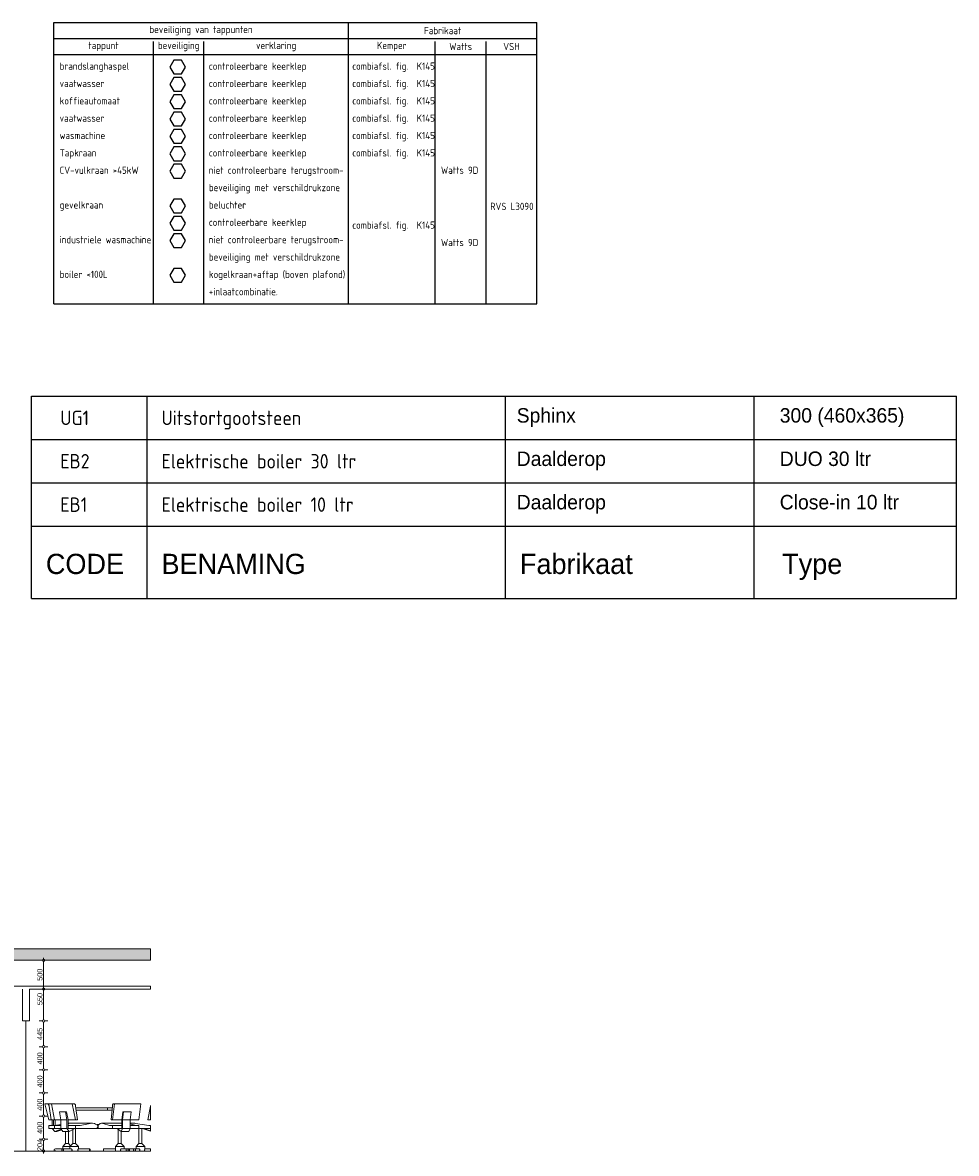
# Model space of a CAD drawing. Header units: millimetres. Extents: x -72189 to 24429, y 115 to 50981.
# Tile 9 of 10: x 8277 to 24429, y 834 to 20384. Entities that reach past the tile are written whole.
import ezdxf
from ezdxf.enums import TextEntityAlignment as Align

# ---------------------------------------------------------------- set-up
doc = ezdxf.new("R2010")
doc.units = ezdxf.units.MM
doc.header["$LTSCALE"] = 100
doc.linetypes.add('2322110', pattern=[10, 5, -1, 1, -1, 1, -1])
doc.linetypes.add('B0704', pattern=[7.5, 5, -2.5])
for name, color, linetype in [('BESTEKCODES', 2, 'Continuous'), ('doorsnede C-C_6_ 00  Bestaand uit pl gr', 7, 'Continuous'), ('doorsnede C-C_6_ 00  Bestaand uit pl gr Doorsnede-arcering', 7, 'Continuous'), ('doorsnede C-C_6_ 22 C Binnenwanden', 7, 'Continuous'), ('doorsnede C-C_6_ 45 Plafond', 7, 'Continuous'), ('doorsnede C-C_6_ 45 Plafond.BST', 7, 'Continuous'), ('doorsnede C-C_6_ 82 Interieur', 7, 'Continuous'), ('doorsnede C-C_6_ T Maatvoering 1_ 50', 7, 'Continuous'), ('SANCODE$0$sancode', 2, 'Continuous'), ('WM531---', 2, 'Continuous')]:
    doc.layers.add(name, color=color, linetype=linetype)
doc.styles.add('BURO-025', font='ISO96.shx', dxfattribs={"height": 250})
doc.styles.add('GENERATED_STYLE_1', font='swiss.ttf', dxfattribs={"width": 0.96})
doc.styles.add('SANCODE$0$BURO-025', font='BUROFONT.shx', dxfattribs={"height": 125})
doc.styles.add('SANCODE$0$BURO-035', font='BUROFONT.shx', dxfattribs={"height": 175})
doc.styles.get("Standard").update_dxf_attribs({"font": 'ARIAL.TTF'})

# ---------------------------------------------------------------- blocks, each defined once
blk = doc.blocks.new('EA-beveiliging')
at = {"color": 3, "linetype": 'Continuous'}
for p, q in [((-1.37, 2.37), (-2.74, 0)), ((1.37, 2.37), (-1.37, 2.37)), ((2.74, 0), (1.37, 2.37)), ((-2.74, 0), (-1.37, -2.37)), ((-1.37, -2.37), (1.37, -2.37)), ((1.37, -2.37), (2.74, 0))]:
    blk.add_line(p, q, dxfattribs=at)
at = {"color": 0, "flags": 2}
blk.add_attdef('EA', text='', height=2.5, dxfattribs=at).set_placement((0, 0), align=Align.MIDDLE)
blk = doc.blocks.new('CA-beveiliging')
at = {"color": 3, "linetype": 'Continuous'}
for p, q in [((-1.37, 2.37), (-2.74, 0)), ((1.37, 2.37), (-1.37, 2.37)), ((2.74, 0), (1.37, 2.37)), ((-2.74, 0), (-1.37, -2.37)), ((-1.37, -2.37), (1.37, -2.37)), ((1.37, -2.37), (2.74, 0))]:
    blk.add_line(p, q, dxfattribs=at)
at = {"color": 0, "flags": 2}
blk.add_attdef('CA', text='', height=2.5, dxfattribs=at).set_placement((0, 0), align=Align.MIDDLE)
blk = doc.blocks.new('DA-beveiliging')
at = {"color": 3, "linetype": 'Continuous'}
for p, q in [((-1.37, 2.37), (-2.74, 0)), ((1.37, 2.37), (-1.37, 2.37)), ((2.74, 0), (1.37, 2.37)), ((-2.74, 0), (-1.37, -2.37)), ((-1.37, -2.37), (1.37, -2.37)), ((1.37, -2.37), (2.74, 0))]:
    blk.add_line(p, q, dxfattribs=at)
at = {"color": 0, "flags": 2}
blk.add_attdef('DA', text='', height=2.5, dxfattribs=at).set_placement((0, 0), align=Align.MIDDLE)

msp = doc.modelspace()

# ---------------------------------------------------------------- hatches: boundary and pattern name
at = {"layer": 'doorsnede C-C_6_ 00  Bestaand uit pl gr Doorsnede-arcering', "linetype": 'Continuous', "lineweight": 0}
msp.add_hatch(color=251, dxfattribs=at).paths.add_polyline_path([(10490, 4373), (259, 4373), (259, 4173), (10490, 4173)], flags=0)

# ---------------------------------------------------------------- linework, layer by layer
at = {"layer": 'doorsnede C-C_6_ 00  Bestaand uit pl gr', "color": 2, "linetype": 'Continuous', "lineweight": 0}
for p, q in [((634, 4373), (10490, 4373)), ((10490, 4173), (10490, 4373)), ((6100, 4173), (10490, 4173)), ((634, 873), (10490, 873)), ((634, 873), (10490, 873))]:
    msp.add_line(p, q, dxfattribs=at)
at = {"layer": 'doorsnede C-C_6_ 22 C Binnenwanden', "color": 251, "linetype": 'Continuous', "lineweight": 0}
msp.add_line((8334, 3123), (8334, 873), dxfattribs=at)
at = {"layer": 'doorsnede C-C_6_ 45 Plafond', "color": 2, "linetype": 'Continuous', "lineweight": 0}
for p, q in [((8277, 3123), (8277, 3673)), ((8393, 3123), (8393, 3673)), ((8277, 3123), (8393, 3123))]:
    msp.add_line(p, q, dxfattribs=at)
at = {"layer": 'doorsnede C-C_6_ 45 Plafond.BST', "color": 2, "linetype": 'Continuous', "lineweight": 0}
for p, q in [((634, 3723), (10437, 3723)), ((10437, 3723), (10490, 3723)), ((10490, 3673), (10490, 3723)), ((8393, 3673), (10437, 3673)), ((10437, 3673), (10490, 3673))]:
    msp.add_line(p, q, dxfattribs=at)
at = {"layer": 'doorsnede C-C_6_ 82 Interieur', "color": 251, "linetype": 'Continuous', "lineweight": 0}
for p, q in [((9676, 4373), (9676, 4373)), ((9881, 4373), (9881, 4373)), ((10490, 4373), (10490, 4373)), ((8662, 1693), (8729, 1413)), ((8663, 1693), (8662, 1693)), ((8692, 1693), (8663, 1693)), ((8695, 1693), (8692, 1693)), ((8703, 1691), (8695, 1693)), ((8695, 1693), (8776, 1693)), ((8710, 1688), (8703, 1691)), ((8717, 1684), (8710, 1688)), ((8723, 1678), (8717, 1684)), ((8728, 1672), (8723, 1678)), ((8732, 1664), (8728, 1672)), ((8735, 1656), (8732, 1664)), ((8735, 1652), (8735, 1656)), ((8773, 1413), (8735, 1652)), ((8776, 1693), (8829, 1413)), ((8860, 1693), (8776, 1693)), ((8797, 1693), (8797, 1693)), ((8803, 1693), (8799, 1693)), ((9136, 1693), (8860, 1693)), ((9136, 1693), (9189, 1413)), ((9160, 1693), (9136, 1693)), ((9136, 1693), (9136, 1693)), ((9163, 1693), (9160, 1693)), ((9169, 1691), (9163, 1693)), ((9175, 1688), (9169, 1691)), ((9180, 1684), (9175, 1688)), ((9185, 1678), (9180, 1684)), ((9189, 1672), (9185, 1678)), ((9192, 1664), (9189, 1672)), ((9194, 1656), (9192, 1664)), ((9194, 1652), (9194, 1656)), ((9225, 1413), (9194, 1652)), ((9198, 1623), (9201, 1623)), ((9201, 1623), (9257, 1623)), ((9203, 1583), (9257, 1583)), ((9257, 1623), (9320, 1623)), ((9257, 1583), (9320, 1583)), ((9320, 1623), (9389, 1623)), ((9320, 1583), (9389, 1583)), ((9389, 1623), (9462, 1623)), ((9389, 1583), (9462, 1583)), ((9462, 1623), (9538, 1623)), ((9462, 1583), (9538, 1583)), ((9538, 1623), (9545, 1623)), ((9538, 1583), (9545, 1583)), ((9545, 1623), (9616, 1623)), ((9545, 1583), (9616, 1583)), ((9616, 1623), (9695, 1623)), ((9616, 1583), (9695, 1583)), ((9695, 1623), (9742, 1623)), ((9695, 1583), (9742, 1583)), ((9742, 1623), (9746, 1623)), ((9742, 1583), (9746, 1583)), ((9746, 1623), (9784, 1623)), ((9746, 1583), (9746, 1623)), ((9746, 1583), (9784, 1583)), ((9784, 1623), (9826, 1623)), ((9784, 1583), (9823, 1583)), ((9809, 1413), (9829, 1652)), ((9829, 1656), (9830, 1664)), ((9829, 1652), (9829, 1656)), ((9830, 1664), (9832, 1672)), ((9866, 1693), (9832, 1413)), ((9832, 1672), (9835, 1678)), ((9835, 1678), (9838, 1684)), ((9838, 1684), (9842, 1688)), ((9842, 1688), (9845, 1691)), ((9845, 1691), (9849, 1693)), ((9849, 1693), (9851, 1693)), ((9851, 1693), (9866, 1693)), ((9866, 1693), (9866, 1693)), ((10320, 1693), (9866, 1693)), ((10320, 1693), (10285, 1413)), ((10303, 1693), (10305, 1693)), ((10445, 1413), (10487, 1652)), ((10487, 1652), (10488, 1656)), ((10488, 1656), (10490, 1661)), ((10490, 1656), (10490, 1661)), ((10490, 1652), (10490, 1656)), ((10490, 1413), (10490, 1652)), ((8729, 1413), (8773, 1413)), ((8773, 1413), (8829, 1413)), ((8788, 1413), (8788, 1313)), ((8811, 1313), (8811, 1413)), ((8939, 1413), (8829, 1413)), ((8839, 1317), (8839, 1413)), ((8912, 1553), (8939, 1413)), ((9018, 1553), (8912, 1553)), ((8939, 1413), (8939, 1263)), ((9044, 1413), (8939, 1413)), ((9036, 1553), (9018, 1553)), ((9018, 1553), (9044, 1413)), ((9062, 1413), (9036, 1553)), ((9044, 1413), (9044, 1263)), ((9189, 1413), (9062, 1413)), ((9062, 1263), (9062, 1413)), ((9189, 1413), (9225, 1413)), ((9832, 1413), (9809, 1413)), ((9992, 1413), (9832, 1413)), ((9992, 1413), (10009, 1553)), ((9992, 1263), (9992, 1413)), ((10021, 1553), (10004, 1413)), ((10004, 1413), (10004, 1263)), ((10137, 1413), (10004, 1413)), ((10009, 1553), (10021, 1553)), ((10154, 1553), (10021, 1553)), ((10154, 1553), (10137, 1413)), ((10285, 1413), (10137, 1413)), ((10137, 1413), (10137, 1263)), ((10445, 1413), (10490, 1413)), ((8804, 1313), (8729, 1313)), ((8729, 1313), (8729, 1263)), ((8729, 1263), (8829, 1263)), ((8788, 1263), (8833, 1213)), ((8820, 1313), (8804, 1313)), ((8831, 1315), (8820, 1313)), ((8829, 1313), (8829, 1263)), ((8939, 1313), (8829, 1313)), ((8939, 1263), (8829, 1263)), ((8939, 1334), (8831, 1315)), ((8833, 1213), (8944, 1255)), ((8833, 1213), (8868, 1213)), ((8868, 1213), (8955, 1239)), ((8911, 1315), (8902, 1313)), ((8939, 1321), (8911, 1315)), ((8939, 1263), (8946, 1252)), ((9044, 1263), (8939, 1263)), ((8946, 1252), (8974, 1213)), ((9002, 1213), (8974, 1213)), ((9080, 1213), (9002, 1213)), ((9020, 1003), (9020, 1213)), ((9044, 1263), (9080, 1213)), ((9100, 1356), (9062, 1355)), ((9079, 1352), (9062, 1348)), ((9189, 1313), (9062, 1313)), ((9189, 1263), (9062, 1263)), ((9070, 1003), (9070, 1213)), ((9087, 1354), (9079, 1352)), ((9080, 1213), (9159, 1250)), ((9124, 1356), (9087, 1354)), ((9105, 1355), (9100, 1356)), ((9100, 1356), (9124, 1356)), ((9485, 1356), (9124, 1356)), ((9144, 1003), (9144, 1243)), ((9159, 1250), (9186, 1263)), ((9249, 1313), (9189, 1313)), ((9189, 1313), (9189, 1263)), ((9189, 1263), (9414, 1263)), ((9193, 1003), (9193, 1263)), ((9262, 1313), (9249, 1313)), ((9271, 1315), (9262, 1313)), ((9414, 1346), (9271, 1315)), ((9439, 1352), (9414, 1346)), ((9414, 1263), (9561, 1263)), ((9447, 1354), (9439, 1352)), ((9485, 1356), (9447, 1354)), ((9521, 1348), (9485, 1356)), ((9539, 1340), (9521, 1348)), ((9564, 1328), (9539, 1340)), ((9597, 1333), (9558, 1331)), ((9561, 1263), (9572, 1279)), ((9561, 1263), (9592, 1263)), ((9568, 1326), (9564, 1328)), ((9564, 1328), (9564, 1328)), ((9571, 1323), (9568, 1326)), ((9573, 1319), (9571, 1323)), ((9572, 1279), (9573, 1280)), ((9576, 1315), (9573, 1319)), ((9573, 1280), (9576, 1285)), ((9577, 1310), (9576, 1315)), ((9576, 1285), (9577, 1289)), ((9578, 1305), (9577, 1310)), ((9577, 1289), (9578, 1295)), ((9578, 1300), (9578, 1305)), ((9578, 1295), (9578, 1300)), ((9580, 1300), (9581, 1305)), ((9581, 1295), (9580, 1300)), ((9581, 1310), (9582, 1315)), ((9581, 1305), (9581, 1310)), ((9581, 1289), (9581, 1295)), ((9582, 1285), (9581, 1289)), ((9582, 1315), (9584, 1319)), ((9584, 1280), (9582, 1285)), ((9584, 1319), (9585, 1323)), ((9584, 1279), (9584, 1280)), ((9592, 1263), (9584, 1279)), ((9585, 1323), (9587, 1326)), ((9587, 1326), (9589, 1328)), ((9589, 1328), (9590, 1328)), ((9590, 1328), (9606, 1340)), ((9665, 1263), (9592, 1263)), ((9606, 1340), (9617, 1348)), ((9617, 1348), (9641, 1356)), ((9641, 1356), (9665, 1354)), ((9992, 1356), (9641, 1356)), ((9665, 1354), (9665, 1354)), ((9665, 1354), (9670, 1352)), ((9832, 1263), (9665, 1263)), ((9670, 1352), (9779, 1315)), ((9779, 1315), (9785, 1313)), ((9785, 1313), (9793, 1313)), ((9793, 1313), (9832, 1313)), ((9832, 1313), (9832, 1263)), ((9992, 1313), (9832, 1313)), ((9992, 1263), (9832, 1263)), ((9981, 1213), (9912, 1263)), ((9931, 1003), (9931, 1249)), ((10004, 1263), (9981, 1213)), ((9981, 1003), (9981, 1213)), ((10114, 1213), (9981, 1213)), ((10137, 1263), (10004, 1263)), ((10137, 1263), (10114, 1213)), ((10137, 1352), (10164, 1356)), ((10137, 1356), (10164, 1356)), ((10137, 1347), (10233, 1315)), ((10285, 1313), (10137, 1313)), ((10285, 1263), (10137, 1263)), ((10164, 1356), (10216, 1354)), ((10216, 1354), (10227, 1352)), ((10227, 1352), (10462, 1315)), ((10233, 1315), (10239, 1313)), ((10285, 1313), (10285, 1263)), ((10490, 1263), (10285, 1263)), ((10288, 1003), (10288, 1263)), ((10338, 1003), (10338, 1263)), ((10490, 1216), (10350, 1263)), ((10490, 1224), (10374, 1263)), ((10462, 1315), (10475, 1313)), ((10475, 1313), (10490, 1313)), ((10490, 1263), (10490, 1313)), ((10490, 1224), (10490, 1263)), ((10490, 1216), (10490, 1224)), ((8970, 953), (9020, 1003)), ((9021, 1003), (9020, 1003)), ((9022, 1003), (9021, 1003)), ((9024, 1003), (9022, 1003)), ((9027, 1003), (9024, 1003)), ((9030, 1003), (9027, 1003)), ((9034, 1003), (9030, 1003)), ((9038, 1003), (9034, 1003)), ((9042, 1003), (9038, 1003)), ((9046, 1003), (9042, 1003)), ((9051, 1003), (9046, 1003)), ((9055, 1003), (9051, 1003)), ((9059, 1003), (9055, 1003)), ((9062, 1003), (9059, 1003)), ((9065, 1003), (9062, 1003)), ((9067, 1003), (9065, 1003)), ((9069, 1003), (9067, 1003)), ((9070, 1003), (9069, 1003)), ((9070, 1003), (9070, 1003)), ((9107, 966), (9070, 1003)), ((9094, 953), (9144, 1003)), ((9146, 1003), (9144, 1003)), ((9144, 1003), (9144, 1003)), ((9148, 1003), (9146, 1003)), ((9151, 1003), (9148, 1003)), ((9154, 1003), (9151, 1003)), ((9158, 1003), (9154, 1003)), ((9162, 1003), (9158, 1003)), ((9166, 1003), (9162, 1003)), ((9171, 1003), (9166, 1003)), ((9175, 1003), (9171, 1003)), ((9179, 1003), (9175, 1003)), ((9183, 1003), (9179, 1003)), ((9186, 1003), (9183, 1003)), ((9189, 1003), (9186, 1003)), ((9191, 1003), (9189, 1003)), ((9193, 1003), (9191, 1003)), ((9193, 1003), (9193, 1003)), ((9243, 953), (9193, 1003)), ((9881, 953), (9931, 1003)), ((9932, 1003), (9931, 1003)), ((9931, 1003), (9931, 1003)), ((9933, 1003), (9932, 1003)), ((9936, 1003), (9933, 1003)), ((9939, 1003), (9936, 1003)), ((9942, 1003), (9939, 1003)), ((9946, 1003), (9942, 1003)), ((9950, 1003), (9946, 1003)), ((9955, 1003), (9950, 1003)), ((9959, 1003), (9955, 1003)), ((9963, 1003), (9959, 1003)), ((9967, 1003), (9963, 1003)), ((9971, 1003), (9967, 1003)), ((9974, 1003), (9971, 1003)), ((9977, 1003), (9974, 1003)), ((9979, 1003), (9977, 1003)), ((9980, 1003), (9979, 1003)), ((9981, 1003), (9980, 1003)), ((10031, 953), (9981, 1003)), ((10238, 953), (10288, 1003)), ((10289, 1003), (10288, 1003)), ((10288, 1003), (10288, 1003)), ((10291, 1003), (10289, 1003)), ((10293, 1003), (10291, 1003)), ((10296, 1003), (10293, 1003)), ((10300, 1003), (10296, 1003)), ((10304, 1003), (10300, 1003)), ((10308, 1003), (10304, 1003)), ((10312, 1003), (10308, 1003)), ((10317, 1003), (10312, 1003)), ((10321, 1003), (10317, 1003)), ((10325, 1003), (10321, 1003)), ((10329, 1003), (10325, 1003)), ((10332, 1003), (10329, 1003)), ((10334, 1003), (10332, 1003)), ((10336, 1003), (10334, 1003)), ((10337, 1003), (10336, 1003)), ((10338, 1003), (10337, 1003)), ((10388, 953), (10338, 1003)), ((8823, 900), (8821, 896)), ((8821, 896), (8821, 893)), ((8821, 893), (8821, 889)), ((8821, 889), (8823, 886)), ((8826, 903), (8823, 900)), ((8823, 886), (8826, 883)), ((8831, 906), (8826, 903)), ((8826, 883), (8831, 880)), ((8836, 908), (8831, 906)), ((8831, 880), (8836, 878)), ((8843, 910), (8836, 908)), ((8836, 878), (8843, 876)), ((8850, 912), (8843, 910)), ((8843, 876), (8850, 874)), ((8857, 913), (8850, 912)), ((8850, 874), (8857, 873)), ((8865, 913), (8857, 913)), ((8857, 873), (8865, 873)), ((8970, 913), (8865, 913)), ((8956, 896), (8957, 900)), ((8956, 893), (8956, 896)), ((8956, 889), (8956, 893)), ((8957, 886), (8956, 889)), ((8957, 900), (8958, 903)), ((8958, 883), (8957, 886)), ((8958, 903), (8959, 906)), ((8959, 880), (8958, 883)), ((8959, 906), (8961, 908)), ((8961, 878), (8959, 880)), ((8961, 908), (8963, 910)), ((8963, 876), (8961, 878)), ((8963, 910), (8965, 912)), ((8965, 874), (8963, 876)), ((8965, 912), (8968, 913)), ((8968, 873), (8965, 874)), ((8968, 913), (8970, 913)), ((8970, 873), (8968, 873)), ((8972, 953), (8970, 953)), ((8970, 913), (8970, 953)), ((8970, 913), (8973, 913)), ((9052, 913), (8970, 913)), ((8973, 873), (8970, 873)), ((8976, 953), (8972, 953)), ((8973, 913), (8975, 912)), ((8975, 874), (8973, 873)), ((8975, 912), (8977, 910)), ((8977, 876), (8975, 874)), ((8982, 953), (8976, 953)), ((8977, 910), (8979, 908)), ((8979, 878), (8977, 876)), ((8979, 908), (8981, 906)), ((8981, 880), (8979, 878)), ((8981, 906), (8982, 903)), ((8982, 883), (8981, 880)), ((8990, 953), (8982, 953)), ((8982, 903), (8983, 900)), ((8983, 886), (8982, 883)), ((8983, 900), (8984, 896)), ((8984, 889), (8983, 886)), ((8984, 896), (8984, 893)), ((8984, 893), (8984, 889)), ((9000, 953), (8990, 953)), ((9011, 953), (9000, 953)), ((9023, 953), (9011, 953)), ((9036, 953), (9023, 953)), ((9049, 953), (9036, 953)), ((9062, 953), (9049, 953)), ((9115, 913), (9052, 913)), ((9074, 953), (9062, 953)), ((9086, 953), (9074, 953)), ((9094, 953), (9086, 953)), ((9096, 953), (9094, 953)), ((9094, 913), (9094, 953)), ((9100, 953), (9096, 953)), ((9107, 953), (9100, 953)), ((9115, 953), (9107, 953)), ((9125, 953), (9115, 953)), ((9115, 913), (9118, 913)), ((9118, 873), (9115, 873)), ((9118, 913), (9120, 912)), ((9120, 874), (9118, 873)), ((9120, 912), (9123, 910)), ((9123, 876), (9120, 874)), ((9123, 910), (9125, 908)), ((9125, 878), (9123, 876)), ((9137, 953), (9125, 953)), ((9125, 908), (9127, 906)), ((9127, 880), (9125, 878)), ((9127, 906), (9129, 903)), ((9129, 883), (9127, 880)), ((9129, 903), (9130, 900)), ((9130, 886), (9129, 883)), ((9130, 900), (9131, 896)), ((9131, 889), (9130, 886)), ((9131, 896), (9131, 893)), ((9131, 893), (9131, 889)), ((9149, 953), (9137, 953)), ((9162, 953), (9149, 953)), ((9175, 953), (9162, 953)), ((9188, 953), (9175, 953)), ((9200, 953), (9188, 953)), ((9211, 953), (9200, 953)), ((9221, 953), (9211, 953)), ((9230, 953), (9221, 953)), ((9236, 953), (9230, 953)), ((9233, 896), (9234, 900)), ((9233, 893), (9233, 896)), ((9233, 889), (9233, 893)), ((9234, 886), (9233, 889)), ((9234, 903), (9235, 906)), ((9234, 900), (9234, 903)), ((9234, 883), (9234, 886)), ((9235, 880), (9234, 883)), ((9235, 906), (9237, 908)), ((9237, 878), (9235, 880)), ((9241, 953), (9236, 953)), ((9237, 908), (9238, 910)), ((9238, 876), (9237, 878)), ((9238, 910), (9239, 912)), ((9239, 874), (9238, 876)), ((9239, 912), (9240, 913)), ((9240, 873), (9239, 874)), ((9240, 913), (9241, 913)), ((9241, 873), (9240, 873)), ((9243, 953), (9241, 953)), ((9241, 913), (9439, 913)), ((9243, 913), (9243, 953)), ((9434, 903), (9435, 906)), ((9434, 900), (9434, 903)), ((9434, 896), (9434, 900)), ((9434, 893), (9434, 896)), ((9434, 889), (9434, 893)), ((9434, 886), (9434, 889)), ((9434, 883), (9434, 886)), ((9435, 880), (9434, 883)), ((9435, 906), (9436, 908)), ((9436, 878), (9435, 880)), ((9436, 910), (9437, 912)), ((9436, 908), (9436, 910)), ((9436, 876), (9436, 878)), ((9437, 874), (9436, 876)), ((9437, 912), (9438, 913)), ((9438, 873), (9437, 874)), ((9438, 913), (9439, 913)), ((9439, 873), (9438, 873)), ((9439, 913), (9440, 913)), ((9440, 873), (9439, 873)), ((9440, 913), (9441, 912)), ((9441, 874), (9440, 873)), ((9441, 912), (9441, 910)), ((9441, 910), (9442, 908)), ((9442, 878), (9441, 876)), ((9441, 876), (9441, 874)), ((9442, 908), (9443, 906)), ((9443, 880), (9442, 878)), ((9443, 906), (9443, 903)), ((9443, 903), (9444, 900)), ((9444, 886), (9443, 883)), ((9443, 883), (9443, 880)), ((9444, 900), (9444, 896)), ((9444, 896), (9444, 893)), ((9444, 893), (9444, 889)), ((9444, 889), (9444, 886)), ((9676, 910), (9675, 908)), ((9675, 908), (9675, 906)), ((9675, 906), (9675, 903)), ((9675, 903), (9675, 900)), ((9675, 900), (9675, 896)), ((9675, 896), (9675, 893)), ((9675, 893), (9675, 889)), ((9675, 889), (9675, 886)), ((9675, 886), (9675, 883)), ((9675, 883), (9675, 880)), ((9675, 880), (9675, 878)), ((9675, 878), (9676, 876)), ((9676, 913), (9676, 913)), ((9676, 913), (9676, 912)), ((9796, 913), (9676, 913)), ((9676, 912), (9676, 912)), ((9676, 912), (9676, 910)), ((9676, 876), (9676, 874)), ((9676, 874), (9676, 874)), ((9676, 874), (9676, 873)), ((9676, 873), (9676, 873)), ((9881, 913), (9796, 913)), ((9884, 953), (9881, 953)), ((9881, 953), (9881, 953)), ((9881, 912), (9881, 953)), ((9881, 913), (9881, 913)), ((9881, 913), (9881, 912)), ((9881, 912), (9881, 910)), ((9881, 910), (9881, 908)), ((9881, 908), (9881, 908)), ((9881, 908), (9882, 906)), ((9882, 880), (9881, 878)), ((9881, 878), (9881, 878)), ((9881, 878), (9881, 876)), ((9881, 876), (9881, 874)), ((9881, 873), (9881, 874)), ((9881, 874), (9881, 873)), ((9881, 873), (9881, 873)), ((9882, 906), (9882, 903)), ((9882, 903), (9882, 900)), ((9882, 900), (9882, 896)), ((9882, 896), (9883, 893)), ((9883, 893), (9882, 889)), ((9882, 889), (9882, 886)), ((9882, 886), (9882, 883)), ((9882, 883), (9882, 880)), ((9889, 953), (9884, 953)), ((9896, 953), (9889, 953)), ((9905, 953), (9896, 953)), ((9915, 953), (9905, 953)), ((9927, 953), (9915, 953)), ((9939, 953), (9927, 953)), ((9952, 953), (9939, 953)), ((9965, 953), (9952, 953)), ((9978, 953), (9965, 953)), ((9971, 896), (9972, 900)), ((9971, 893), (9971, 896)), ((9971, 889), (9971, 893)), ((9972, 886), (9971, 889)), ((9972, 900), (9974, 903)), ((9974, 883), (9972, 886)), ((9974, 903), (9976, 906)), ((9976, 880), (9974, 883)), ((9976, 906), (9978, 908)), ((9978, 878), (9976, 880)), ((9990, 953), (9978, 953)), ((9978, 908), (9981, 910)), ((9981, 876), (9978, 878)), ((9981, 910), (9984, 912)), ((9984, 874), (9981, 876)), ((9984, 912), (9987, 913)), ((9987, 873), (9984, 874)), ((9987, 913), (9990, 913)), ((9990, 873), (9987, 873)), ((10001, 953), (9990, 953)), ((9990, 913), (10084, 913)), ((10011, 953), (10001, 953)), ((10019, 953), (10011, 953)), ((10025, 953), (10019, 953)), ((10029, 953), (10025, 953)), ((10031, 953), (10029, 953)), ((10031, 913), (10031, 953)), ((10066, 896), (10067, 900)), ((10066, 893), (10066, 896)), ((10066, 889), (10066, 893)), ((10067, 886), (10066, 889)), ((10067, 900), (10069, 903)), ((10069, 883), (10067, 886)), ((10069, 903), (10070, 906)), ((10070, 880), (10069, 883)), ((10070, 906), (10073, 908)), ((10073, 878), (10070, 880)), ((10073, 908), (10075, 910)), ((10075, 876), (10073, 878)), ((10075, 910), (10078, 912)), ((10078, 874), (10075, 876)), ((10078, 912), (10081, 913)), ((10081, 873), (10078, 874)), ((10081, 913), (10084, 913)), ((10084, 873), (10081, 873)), ((10084, 913), (10107, 913)), ((10084, 913), (10087, 913)), ((10087, 873), (10084, 873)), ((10087, 913), (10090, 912)), ((10090, 874), (10087, 873)), ((10090, 912), (10093, 910)), ((10093, 876), (10090, 874)), ((10093, 910), (10095, 908)), ((10095, 878), (10093, 876)), ((10095, 908), (10098, 906)), ((10098, 880), (10095, 878)), ((10098, 906), (10099, 903)), ((10099, 883), (10098, 880)), ((10099, 903), (10101, 900)), ((10101, 886), (10099, 883)), ((10101, 900), (10101, 896)), ((10101, 896), (10102, 893)), ((10102, 893), (10101, 889)), ((10101, 889), (10101, 886)), ((10110, 913), (10107, 913)), ((10107, 873), (10110, 873)), ((10113, 912), (10110, 913)), ((10110, 873), (10113, 874)), ((10116, 910), (10113, 912)), ((10113, 874), (10116, 876)), ((10118, 908), (10116, 910)), ((10116, 876), (10118, 878)), ((10120, 906), (10118, 908)), ((10118, 878), (10120, 880)), ((10122, 903), (10120, 906)), ((10120, 880), (10122, 883)), ((10123, 903), (10122, 902)), ((10123, 900), (10122, 903)), ((10122, 883), (10123, 886)), ((10122, 884), (10123, 883)), ((10124, 906), (10123, 903)), ((10124, 896), (10123, 900)), ((10123, 886), (10124, 889)), ((10123, 883), (10124, 880)), ((10126, 908), (10124, 906)), ((10124, 893), (10124, 896)), ((10124, 889), (10124, 893)), ((10124, 880), (10126, 878)), ((10128, 910), (10126, 908)), ((10126, 878), (10128, 876)), ((10131, 912), (10128, 910)), ((10128, 876), (10131, 874)), ((10133, 913), (10131, 912)), ((10131, 874), (10133, 873)), ((10136, 913), (10133, 913)), ((10133, 873), (10136, 873)), ((10213, 913), (10136, 913)), ((10195, 896), (10196, 900)), ((10195, 893), (10195, 896)), ((10195, 889), (10195, 893)), ((10196, 886), (10195, 889)), ((10196, 900), (10197, 903)), ((10197, 883), (10196, 886)), ((10197, 903), (10199, 906)), ((10199, 880), (10197, 883)), ((10199, 906), (10201, 908)), ((10201, 878), (10199, 880)), ((10201, 908), (10204, 910)), ((10204, 876), (10201, 878)), ((10204, 910), (10207, 912)), ((10207, 874), (10204, 876)), ((10207, 912), (10210, 913)), ((10210, 873), (10207, 874)), ((10210, 913), (10213, 913)), ((10213, 873), (10210, 873)), ((10213, 913), (10217, 913)), ((10286, 913), (10213, 913)), ((10217, 873), (10213, 873)), ((10217, 913), (10220, 912)), ((10220, 874), (10217, 873)), ((10220, 912), (10223, 910)), ((10223, 876), (10220, 874)), ((10223, 910), (10225, 908)), ((10225, 878), (10223, 876)), ((10225, 908), (10228, 906)), ((10228, 880), (10225, 878)), ((10228, 906), (10229, 903)), ((10229, 883), (10228, 880)), ((10229, 903), (10231, 900)), ((10231, 886), (10229, 883)), ((10231, 900), (10232, 896)), ((10232, 889), (10231, 886)), ((10232, 896), (10232, 893)), ((10232, 893), (10232, 889)), ((10239, 953), (10238, 953)), ((10238, 913), (10238, 953)), ((10242, 953), (10239, 953)), ((10247, 953), (10242, 953)), ((10255, 953), (10247, 953)), ((10264, 953), (10255, 953)), ((10274, 953), (10264, 953)), ((10286, 953), (10274, 953)), ((10299, 953), (10286, 953)), ((10286, 913), (10289, 913)), ((10289, 873), (10286, 873)), ((10289, 913), (10293, 912)), ((10293, 874), (10289, 873)), ((10293, 912), (10296, 910)), ((10296, 876), (10293, 874)), ((10296, 910), (10299, 908)), ((10299, 878), (10296, 876)), ((10312, 953), (10299, 953)), ((10299, 908), (10301, 906)), ((10301, 880), (10299, 878)), ((10301, 906), (10303, 903)), ((10303, 883), (10301, 880)), ((10303, 903), (10305, 900)), ((10305, 886), (10303, 883)), ((10305, 900), (10305, 896)), ((10305, 896), (10306, 893)), ((10306, 893), (10305, 889)), ((10305, 889), (10305, 886)), ((10325, 953), (10312, 953)), ((10337, 953), (10325, 953)), ((10349, 953), (10337, 953)), ((10360, 953), (10349, 953)), ((10370, 953), (10360, 953)), ((10377, 953), (10370, 953)), ((10383, 953), (10377, 953)), ((10386, 953), (10383, 953)), ((10388, 953), (10386, 953)), ((10387, 900), (10388, 903)), ((10387, 896), (10387, 900)), ((10387, 893), (10387, 896)), ((10387, 889), (10387, 893)), ((10387, 886), (10387, 889)), ((10388, 883), (10387, 886)), ((10388, 908), (10388, 953)), ((10388, 913), (10490, 913)), ((10388, 906), (10388, 908)), ((10388, 908), (10388, 908)), ((10388, 908), (10388, 908)), ((10388, 903), (10388, 906)), ((10388, 880), (10388, 883)), ((10388, 878), (10388, 880)), ((10388, 873), (10388, 878)), ((10388, 877), (10388, 878)), ((10388, 878), (10388, 878)), ((10490, 912), (10490, 913)), ((10490, 913), (10490, 913)), ((10490, 910), (10490, 912)), ((10490, 908), (10490, 910)), ((10490, 906), (10490, 908)), ((10490, 903), (10490, 906)), ((10490, 900), (10490, 903)), ((10490, 896), (10490, 900)), ((10490, 893), (10490, 896)), ((10490, 889), (10490, 893)), ((10490, 886), (10490, 889)), ((10490, 883), (10490, 886)), ((10490, 880), (10490, 883)), ((10490, 878), (10490, 880)), ((10490, 876), (10490, 878)), ((10490, 874), (10490, 876)), ((10490, 873), (10490, 874)), ((10490, 873), (10490, 873))]:
    msp.add_line(p, q, dxfattribs=at)
at = {"layer": 'doorsnede C-C_6_ T Maatvoering 1_ 50', "color": 9, "linetype": 'Continuous', "lineweight": 0}
for p, q in [((8619, 4173), (8564, 4173)), ((8639, 4193), (8639, 4213)), ((8639, 3693), (8639, 4153)), ((8714, 4173), (8659, 4173)), ((8619, 3673), (8564, 3673)), ((8639, 3143), (8639, 3653)), ((8714, 3673), (8659, 3673)), ((8619, 3123), (8564, 3123)), ((8639, 2698), (8639, 3103)), ((8714, 3123), (8659, 3123)), ((8619, 2678), (8564, 2678)), ((8639, 2298), (8639, 2658)), ((8714, 2678), (8659, 2678)), ((8619, 2278), (8564, 2278)), ((8639, 1898), (8639, 2258)), ((8714, 2278), (8659, 2278)), ((8619, 1878), (8564, 1878)), ((8639, 1498), (8639, 1858)), ((8714, 1878), (8659, 1878)), ((8619, 1478), (8564, 1478)), ((8639, 1098), (8639, 1458)), ((8714, 1478), (8659, 1478)), ((8619, 1078), (8564, 1078)), ((8639, 894), (8639, 1058)), ((8714, 1078), (8659, 1078)), ((8619, 874), (8564, 874)), ((8639, 834), (8639, 854)), ((8714, 874), (8659, 874))]:
    msp.add_line(p, q, dxfattribs=at)
at = {"layer": 'doorsnede C-C_6_ T Maatvoering 1_ 50', "color": 1, "linetype": 'B0704', "lineweight": 0}
msp.add_line((8656, 874), (8422, 874), dxfattribs=at)
at = {"layer": 'doorsnede C-C_6_ T Maatvoering 1_ 50', "color": 9, "linetype": 'Continuous', "lineweight": 0}
for centre in [(8639, 4173), (8639, 3673), (8639, 3123), (8639, 2678), (8639, 2278), (8639, 1878), (8639, 1478), (8639, 1078), (8639, 874)]:
    msp.add_circle(centre, 20, dxfattribs=at)
at = {"layer": 'SANCODE$0$sancode', "color": 4}
for p, q in [((8429, 10425), (8429, 13925)), ((20929, 11675), (20929, 13925)), ((24429, 11675), (24429, 13925)), ((8429, 11675), (24429, 11675)), ((20929, 10425), (20929, 11675)), ((24429, 10425), (24429, 11675)), ((8429, 10425), (24429, 10425))]:
    msp.add_line(p, q, dxfattribs=at)
at = {"layer": 'SANCODE$0$sancode'}
for p, q in [((8429, 13925), (24429, 13925)), ((8429, 13175), (24429, 13175)), ((8429, 12425), (24429, 12425))]:
    msp.add_line(p, q, dxfattribs=at)
at = {"layer": 'SANCODE$0$sancode', "color": 1}
for p, q in [((10429, 11675), (10429, 13925)), ((16629, 10425), (16629, 13925)), ((10429, 10425), (10429, 11675))]:
    msp.add_line(p, q, dxfattribs=at)
at = {"layer": 'WM531---', "color": 2, "linetype": 'Continuous'}
for p, q in [((8814, 15519), (8814, 20384)), ((8814, 20384), (17174, 20384)), ((13911, 15519), (13911, 20384)), ((17174, 15519), (17174, 20384)), ((8814, 20109), (17174, 20109)), ((10539, 15519), (10539, 20059)), ((11414, 15519), (11414, 20059)), ((15414, 15519), (15414, 20059)), ((16294, 15519), (16294, 20059)), ((8814, 19834), (17174, 19834)), ((8814, 15519), (17174, 15519))]:
    msp.add_line(p, q, dxfattribs=at)

# ---------------------------------------------------------------- block references
at = {"xscale": 50, "yscale": 50, "zscale": 50}
for name, p in [('CA-beveiliging', (10959, 17815)), ('DA-beveiliging', (10959, 17215)), ('CA-beveiliging', (10959, 16615))]:
    msp.add_blockref(name, p, dxfattribs=at)
at = {"layer": 'WM531---', "color": 7, "linetype": '2322110', "xscale": 50, "yscale": 50, "zscale": 50}
for p in [(10959, 19615), (10959, 19315), (10959, 19015), (10959, 18715), (10959, 18415), (10959, 18115), (10959, 16915), (10959, 16015)]:
    msp.add_blockref('EA-beveiliging', p, dxfattribs=at)

# ---------------------------------------------------------------- texts
at = {"layer": 'BESTEKCODES', "style": 'BURO-025'}
for s, p in [('Uitstortgootsteen', (10679, 13425)), ('UG1', (8929, 13425)), ('EB2', (8929, 12675)), ('Elektrische boiler 30 ltr', (10679, 12675)), ('EB1', (8929, 11925)), ('Elektrische boiler 10 ltr', (10679, 11925))]:
    msp.add_text(s, height=250, dxfattribs=at).set_placement(p)
at = {"layer": 'doorsnede C-C_6_ T Maatvoering 1_ 50', "color": 1, "linetype": 'Continuous', "lineweight": 0, "char_height": 90, "attachment_point": 7, "rotation": 90, "style": 'GENERATED_STYLE_1'}
for s, insert in [('{500}', (8621, 3817)), ('{550}', (8621, 3398)), ('{445}', (8621, 2794)), ('{400}', (8621, 2372)), ('{400}', (8621, 1972)), ('{400}', (8621, 1572)), ('{400}', (8621, 1172)), ('{204}', (8621, 874))]:
    msp.add_mtext(s, dxfattribs=dict(at, insert=insert))
at = {"layer": 'SANCODE$0$sancode', "style": 'SANCODE$0$BURO-025'}
for s, p in [('Sphinx', (16823, 13468)), ('300 (460x365)', (21373, 13468)), ('Daalderop', (16823, 12718)), ('DUO 30 ltr', (21373, 12718)), ('Daalderop', (16823, 11968)), ('Close-in 10 ltr', (21373, 11968))]:
    msp.add_text(s, height=250, dxfattribs=at).set_placement(p)
at = {"layer": 'SANCODE$0$sancode', "color": 4, "style": 'SANCODE$0$BURO-035'}
for s, p in [('CODE', (8679, 10850)), ('BENAMING', (10679, 10850)), ('Fabrikaat', (16879, 10850)), ('Type', (21415, 10850))]:
    msp.add_text(s, height=350, dxfattribs=at).set_placement(p)
at = {"layer": 'WM531---', "color": 2, "linetype": '2322110', "style": 'BURO-025'}
for s, p in [('beveiliging van tappunten', (11362, 20246)), ('Fabrikaat', (15542, 20246))]:
    msp.add_text(s, height=125, dxfattribs=at).set_placement(p, align=Align.MIDDLE)
at = {"layer": 'WM531---', "color": 7, "linetype": '2322110', "style": 'BURO-025'}
for s, p in [('tappunt', (9676, 19971)), ('beveiliging', (10976, 19971)), ('verklaring', (12662, 19971)), ('Kemper', (14662, 19971)), ('Watts', (15854, 19971)), ('VSH', (16734, 19971))]:
    msp.add_text(s, height=125, dxfattribs=at).set_placement(p, align=Align.MIDDLE)
for s, p in [('brandslanghaspel', (8917, 19569)), ('controleerbare keerklep', (11498, 19569)), ('combiafsl. fig.  K145', (13978, 19569)), ('vaatwasser', (8917, 19269)), ('controleerbare keerklep', (11498, 19269)), ('combiafsl. fig.  K145', (13978, 19269)), ('koffieautomaat', (8917, 18969)), ('controleerbare keerklep', (11498, 18969)), ('combiafsl. fig.  K145', (13978, 18969)), ('vaatwasser', (8917, 18669)), ('controleerbare keerklep', (11498, 18669)), ('combiafsl. fig.  K145', (13978, 18669)), ('wasmachine', (8917, 18369)), ('controleerbare keerklep', (11498, 18369)), ('combiafsl. fig.  K145', (13978, 18369)), ('Tapkraan', (8917, 18069)), ('controleerbare keerklep', (11498, 18069)), ('combiafsl. fig.  K145', (13978, 18069)), ('CV-vulkraan >45kW', (8917, 17769)), ('niet controleerbare terugstroom-', (11498, 17769)), ('Watts 9D', (15513, 17769)), ('beveiliging met verschildrukzone', (11498, 17469)), ('gevelkraan', (8917, 17169)), ('beluchter', (11498, 17169)), ('RVS L3090', (16364, 17144)), ('controleerbare keerklep', (11498, 16869)), ('combiafsl. fig.  K145', (13978, 16820)), ('industriele wasmachine', (8917, 16569)), ('niet controleerbare terugstroom-', (11498, 16569)), ('Watts 9D', (15513, 16519)), ('beveiliging met verschildrukzone', (11498, 16269)), ('boiler <100L', (8917, 15969)), ('kogelkraan+aftap (boven plafond)', (11498, 15969)), ('+inlaatcombinatie.', (11498, 15669))]:
    msp.add_text(s, height=125, dxfattribs=at).set_placement(p)

doc.saveas('drawing.dxf')
